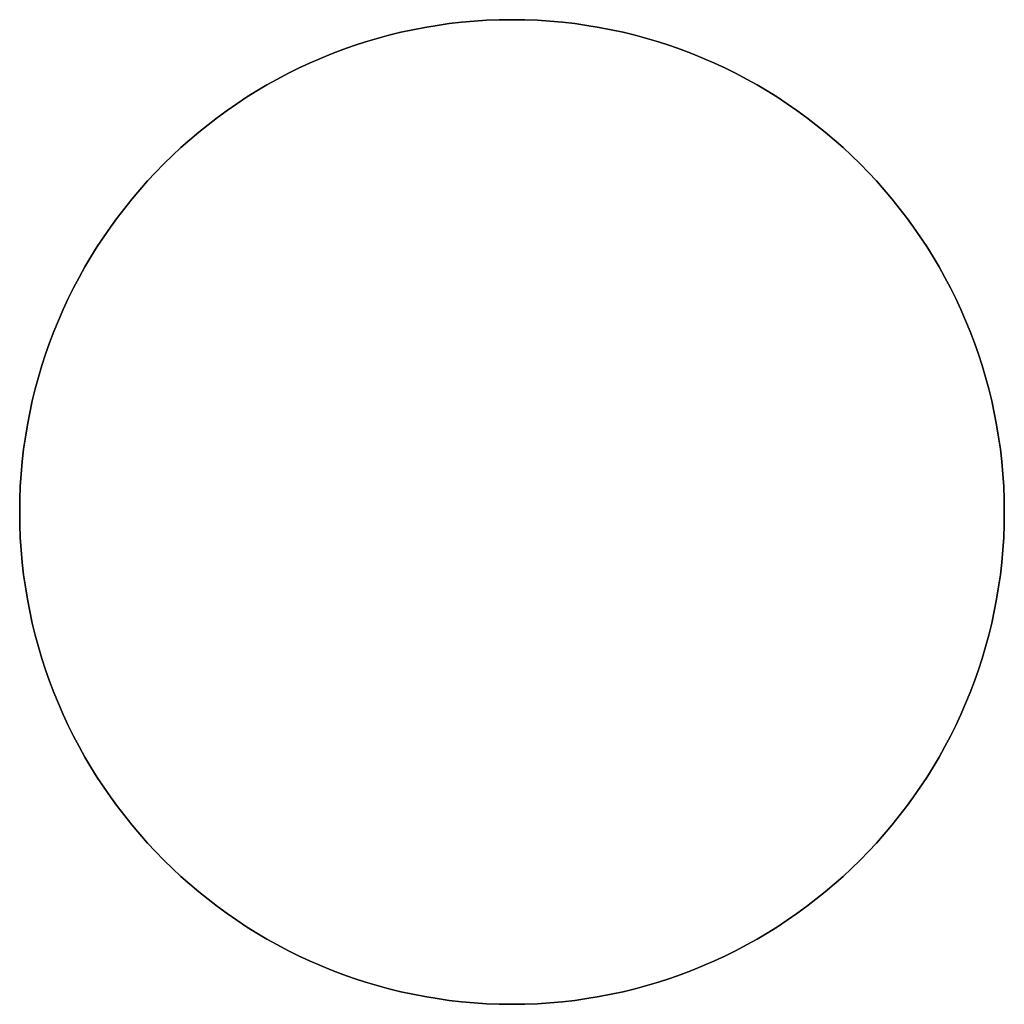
# Model space of a CAD drawing. Header units: millimetres. Extents: x -910 to 990, y -200 to 570.
# Tile 40 of 256: x 227 to 233, y 452 to 458. Entities that reach past the tile are written whole.
import ezdxf

# ---------------------------------------------------------------- set-up
doc = ezdxf.new("R2010")
doc.units = ezdxf.units.MM
doc.layers.add('IGES level 19', color=7, linetype='Continuous', true_color=0xc0c0c0)

msp = doc.modelspace()

# ---------------------------------------------------------------- linework, layer by layer
at = {"layer": 'IGES level 19'}
for centre in [(230, 455, 225), (230, 455, 285)]:
    msp.add_circle(centre, 3, dxfattribs=at)
at = {"layer": 'IGES level 19', "extrusion": (0, 0, -1)}
for centre in [(-230, 455, -225), (-230, 455, -255), (-230, 455, -225), (-230, 455, -285)]:
    msp.add_circle(centre, 3, dxfattribs=at)
at = {"layer": 'IGES level 19'}
for points in [[(230, 458, 285), (230, 458, 255), (230, 458, 225)], [(227, 455, 285), (227, 455, 255), (227, 455, 225)], [(233, 455, 285), (233, 455, 255), (233, 455, 225)], [(230, 452, 285), (230, 452, 255), (230, 452, 225)]]:
    msp.add_open_spline(points, degree=2, dxfattribs=at)

doc.saveas('drawing.dxf')
